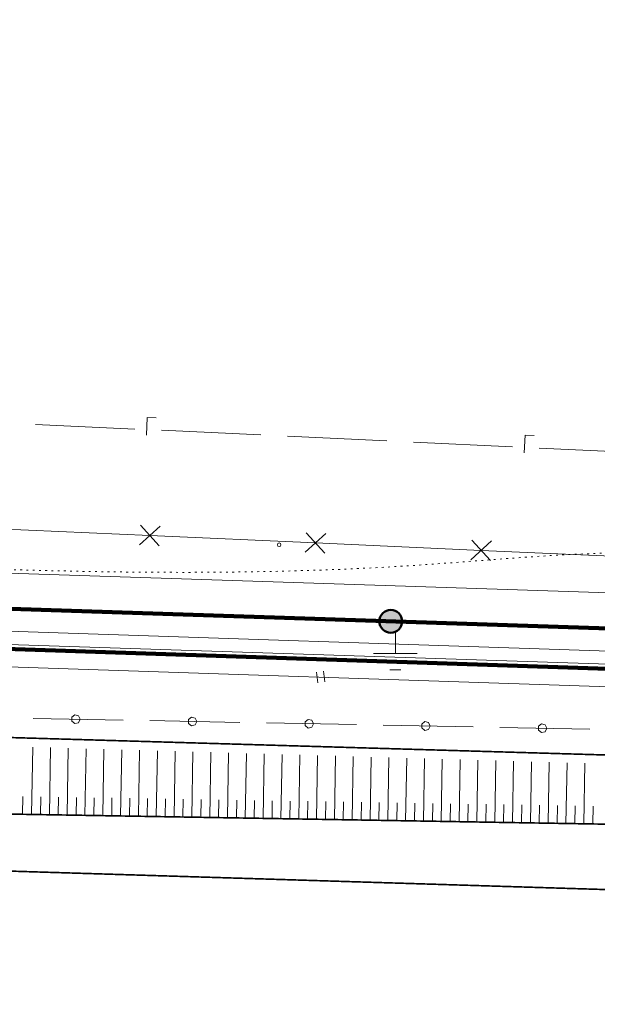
# Model space of a CAD drawing. Header units: millimetres. Extents: x 0 to 1188, y 0 to 841.
# Tile 37 of 76: x 393 to 458, y 619 to 730. Entities that reach past the tile are written whole.
import ezdxf

# ---------------------------------------------------------------- set-up
doc = ezdxf.new("R2010")
doc.units = ezdxf.units.MM
for name, pattern in [('K5LT32789', [0]), ('K5LT32797', [0]), ('K5LT32807', [2, 1, -1]), ('K5LT32809', [0]), ('K5LT32813', [0]), ('K5LT32817', [0.7000000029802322, 0.2000000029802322, -0.5]), ('K5LT32822', [0]), ('K5LT32824', [0]), ('K5LT32825', [0.9500000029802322, 0.2000000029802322, -0.75]), ('K5LT_BASIC', [0]), ('K5LT_THIN', [0])]:
    doc.linetypes.add(name, pattern=pattern)
doc.layers.add('Системный слой', color=7, linetype='Continuous')
doc.layers.add('Слой 1', color=7, linetype='Continuous')
doc.styles.add('KDIMTEXTSTYLE', font='GOST_AU.SHX', dxfattribs={"width": 0.96, "oblique": 15, "height": 5})
doc.dimstyles.new('KDIMSTYLE (0.00)', dxfattribs={"dimtxt": 5, "dimasz": 1, "dimexe": 2, "dimexo": 0, "dimgap": 1, "dimtad": 1, "dimlfac": 500, "dimtxsty": 'KDIMTEXTSTYLE', "dimsah": 1, "dimcen": 0, "dimdle": 1, "dimadec": 0, "dimazin": 0, "dimtfac": 0.667, "dimtmove": 0, "dimatfit": 3, "dimfxl": 1, "dimtvp": 1, "dimtolj": 1, "dimtzin": 0, "dimarcsym": 0})

# ---------------------------------------------------------------- blocks, each defined once
blk = doc.blocks.new('KDIMARROW_03')
at = {"layer": 'Системный слой', "color": 0, "linetype": 'K5LT_THIN', "lineweight": 18}
for p, q in [((-1.060500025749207, -1.060500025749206), (1.060500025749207, 1.060500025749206)), ((0, 0), (-1, 0)), ((0, 0), (2, -2.449212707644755e-16))]:
    blk.add_line(p, q, dxfattribs=at)
blk = doc.blocks.new('U20')
at = {"layer": 'Системный слой', "color": 7, "linetype": 'K5LT32813', "lineweight": 18}
for p, q in [((389.0699914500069, 672.6470337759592), (407.6709212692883, 671.8168272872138)), ((406.5210478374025, 670.7652118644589), (408.820794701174, 672.8684427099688)), ((406.6193058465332, 672.9667007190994), (408.7225366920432, 670.6669538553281)), ((425.1219776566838, 669.9350053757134), (427.4217245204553, 672.0382362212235)), ((425.2202356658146, 672.1364942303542), (427.3234665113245, 669.8367473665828)), ((407.6709212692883, 671.8168272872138), (426.2718510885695, 670.9866207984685)), ((426.2718510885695, 670.9866207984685), (444.8727809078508, 670.1564143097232)), ((443.7229074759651, 669.1047988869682), (446.0226543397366, 671.2080297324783)), ((443.8211654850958, 671.3062877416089), (445.9243963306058, 669.0065408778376)), ((444.8727809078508, 670.1564143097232), (463.4737107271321, 669.326207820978))]:
    blk.add_line(p, q, dxfattribs=at)
blk = doc.blocks.new('U26')
at = {"layer": 'Системный слой', "color": 6, "linetype": 'K5LT32822', "lineweight": 18, "true_color": 0xff00ff}
for p, q in [((394.583360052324, 651.2914194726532), (404.6779781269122, 651.0963689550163)), ((398.9169500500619, 651.4186251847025), (398.915326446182, 650.9827383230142)), ((399.2599543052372, 651.6876011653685), (398.9169500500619, 651.4186251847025)), ((399.6836559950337, 651.5852445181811), (399.2599543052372, 651.6876011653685)), ((399.6807698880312, 650.8104120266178), (399.8660418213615, 651.1893462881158)), ((399.8660418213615, 651.1893462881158), (399.6836559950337, 651.5852445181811)), ((407.6774182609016, 651.038413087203), (417.7720363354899, 650.8433625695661)), ((412.0110082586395, 651.1656187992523), (412.0093846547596, 650.7297319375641)), ((412.3540125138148, 651.4345947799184), (412.0110082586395, 651.1656187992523)), ((412.7777142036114, 651.3322381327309), (412.3540125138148, 651.4345947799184)), ((412.9601000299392, 650.9363399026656), (412.7777142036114, 651.3322381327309)), ((425.4480707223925, 651.1815883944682), (425.1050664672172, 650.9126124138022)), ((425.871772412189, 651.0792317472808), (425.4480707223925, 651.1815883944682)), ((426.0541582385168, 650.6833335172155), (425.871772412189, 651.0792317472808)), ((398.915326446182, 650.9827383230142), (399.2563174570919, 650.7112145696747)), ((399.2563174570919, 650.7112145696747), (399.6807698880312, 650.8104120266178)), ((412.0093846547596, 650.7297319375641), (412.3503756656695, 650.4582081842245)), ((412.3503756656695, 650.4582081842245), (412.7748280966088, 650.5574056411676)), ((412.7748280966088, 650.5574056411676), (412.9601000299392, 650.9363399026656)), ((420.7714764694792, 650.7854067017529), (430.8660945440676, 650.590356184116)), ((425.1050664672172, 650.9126124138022), (425.1034428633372, 650.476725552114)), ((425.1034428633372, 650.476725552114), (425.4444338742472, 650.2052017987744)), ((425.4444338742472, 650.2052017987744), (425.8688863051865, 650.3043992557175)), ((425.8688863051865, 650.3043992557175), (426.0541582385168, 650.6833335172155)), ((433.8655346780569, 650.5324003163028), (443.9601527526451, 650.3373497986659)), ((438.1991246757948, 650.6596060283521), (438.1975010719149, 650.2237191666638)), ((438.1975010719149, 650.2237191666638), (438.5384920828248, 649.9521954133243)), ((438.5421289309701, 650.9285820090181), (438.1991246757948, 650.6596060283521)), ((438.5384920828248, 649.9521954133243), (438.9629445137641, 650.0513928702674)), ((438.9658306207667, 650.8262253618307), (438.5421289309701, 650.9285820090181)), ((438.9629445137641, 650.0513928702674), (439.1482164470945, 650.4303271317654)), ((439.1482164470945, 650.4303271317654), (438.9658306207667, 650.8262253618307)), ((446.9595928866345, 650.2793939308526), (457.0542109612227, 650.0843434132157)), ((451.2931828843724, 650.4065996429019), (451.2915592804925, 649.9707127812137)), ((451.2915592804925, 649.9707127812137), (451.6325502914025, 649.6991890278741)), ((451.6361871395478, 650.675575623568), (451.2931828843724, 650.4065996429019)), ((452.0598888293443, 650.5732189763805), (451.6361871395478, 650.675575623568)), ((452.0570027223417, 649.7983864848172), (452.2422746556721, 650.1773207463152)), ((452.2422746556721, 650.1773207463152), (452.0598888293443, 650.5732189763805)), ((451.6325502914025, 649.6991890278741), (452.0570027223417, 649.7983864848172))]:
    blk.add_line(p, q, dxfattribs=at)
blk = doc.blocks.new('U450')
at = {"layer": 'Системный слой', "color": 7, "linetype": 'K5LT32797', "lineweight": 18}
for p, q in [((427.3234740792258, 655.3964686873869), (427.1750447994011, 656.5872536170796)), ((426.5296174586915, 655.2975158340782), (426.3811881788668, 656.4883007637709))]:
    blk.add_line(p, q, dxfattribs=at)
blk = doc.blocks.new('U534')
at = {"layer": 'Системный слой', "color": 11, "linetype": 'K5LT32824', "lineweight": 18, "true_color": 0xff8040}
for p, q in [((394.8519152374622, 684.2991504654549), (405.9914396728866, 683.7752500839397)), ((407.3032590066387, 683.0795208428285), (407.3972166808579, 685.0773124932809)), ((407.3972166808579, 685.0773124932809), (408.3961123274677, 685.030333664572)), ((408.988127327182, 683.6343135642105), (420.1276517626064, 683.1104131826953)), ((449.7118952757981, 681.085010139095), (449.8058529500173, 683.0828017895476)), ((449.8058529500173, 683.0828017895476), (450.8047485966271, 683.0358229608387)), ((423.1243394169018, 682.9694766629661), (434.2638638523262, 682.4455762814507)), ((437.2605515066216, 682.3046397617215), (448.400075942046, 681.7807393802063)), ((451.3967635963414, 681.6398028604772), (462.5362880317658, 681.115902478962))]:
    blk.add_line(p, q, dxfattribs=at)
blk = doc.blocks.new('U550')
at = {"layer": 'Системный слой', "color": 1, "linetype": 'K5LT32809', "lineweight": 18, "true_color": 0xff0000}
for p, q in [((243.0450799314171, 672.4943072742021), (492.9232675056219, 664.2771037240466)), ((242.7821433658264, 664.4986294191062), (496.5602028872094, 656.1531792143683))]:
    blk.add_line(p, q, dxfattribs=at)
blk = doc.blocks.new('U552')
at = {"layer": 'Системный слой', "color": 1, "linetype": 'K5LT32809', "lineweight": 18, "true_color": 0xff0000}
for p, q in [((252.3581339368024, 665.7167391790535), (535.7675398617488, 656.3139077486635)), ((254.2200022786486, 661.6527660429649), (537.6368890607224, 652.2496864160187))]:
    blk.add_line(p, q, dxfattribs=at)
blk = doc.blocks.new('U1236')
at = {"layer": 'Системный слой'}
h = blk.add_hatch(color=7, dxfattribs=at)
h.paths.add_polyline_path([(434.7251677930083, 662.1887765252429), (434.2029244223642, 663.3519131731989), (434.1453317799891, 663.3243007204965), (434.089194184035, 663.2938387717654), (434.0346525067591, 663.2606037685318), (433.9818436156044, 663.2246791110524), (433.9309000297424, 663.1861549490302), (433.8819495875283, 663.1451279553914), (433.8351151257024, 663.1017010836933), (433.7905141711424, 663.0559833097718), (433.7482586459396, 663.0080893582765), (433.7084545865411, 662.958139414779), (433.6712018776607, 662.9062588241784), (433.6365940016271, 662.8525777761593), (433.6047178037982, 662.7972309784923), (433.5756532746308, 662.7403573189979), (433.5494733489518, 662.6820995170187), (433.5262437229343, 662.6226037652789), (433.5060226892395, 662.5620193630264), (433.488860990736, 662.5004983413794), (433.4748016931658, 662.4381950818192), (433.4638800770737, 662.3752659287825), (433.4561235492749, 662.311868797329), (433.4515515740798, 662.2481627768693), (433.4501756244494, 662.1843077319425), (433.451999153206, 662.1204639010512), (433.4570175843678, 662.0567914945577), (433.4652183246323, 661.9934502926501), (433.476580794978, 661.9305992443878), (433.4910764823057, 661.8683960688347), (433.5086690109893, 661.8069968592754), (433.5293142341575, 661.7465556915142), (433.5529603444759, 661.6872242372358), (433.5795480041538, 661.629151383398), (433.6090104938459, 661.5724828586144), (433.6412738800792, 661.5173608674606), (433.6762572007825, 661.463923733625), (433.7138726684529, 661.4123055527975), (433.7540258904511, 661.3626358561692), (433.7966161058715, 661.3150392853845), (433.8415364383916, 661.2696352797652), (433.8886741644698, 661.2265377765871), (433.9379109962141, 661.1858549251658), (433.9891233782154, 661.1476888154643), (434.0421827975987, 661.1121352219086), (434.0969561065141, 661.0792833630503), (434.1533058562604, 661.0492156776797), (434.2110906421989, 661.0220076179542), (434.2701654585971, 660.9977274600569), (434.3303820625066, 660.9764361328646), (434.3915893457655, 660.9581870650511), (434.4536337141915, 660.9430260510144), (434.5163594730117, 660.9309911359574), (434.5796092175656, 660.9221125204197), (434.6432242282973, 660.9164124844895), (434.7070448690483, 660.9139053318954), (434.77091098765, 660.914597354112), (434.8346623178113, 660.9184868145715), (434.8981388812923, 660.9255639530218), (434.9611813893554, 660.9358110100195), (435.0236316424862, 660.9492022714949), (435.0853329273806, 660.9657041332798), (435.1461304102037, 660.985275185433), (435.2058715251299, 661.0078663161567), (435.2431486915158, 661.0237354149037)])
h.paths.add_polyline_path([(435.41553330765, 663.2607002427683), (435.3609869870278, 663.293927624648), (435.3048451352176, 663.3243817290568), (435.2472486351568, 663.3519861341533), (435.1883420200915, 663.3766715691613), (435.1282731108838, 663.3983760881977), (435.0671926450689, 663.4170452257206), (435.0052538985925, 663.4326321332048), (434.9426123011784, 663.4450976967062), (434.8794250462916, 663.4544106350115), (434.8158506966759, 663.4605475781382), (434.7520487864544, 663.4634931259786), (434.688179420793, 663.4632398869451), (434.6244028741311, 663.4597884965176), (434.5608791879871, 663.453147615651), (434.4977677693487, 663.4433339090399), (434.4352269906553, 663.4303720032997), (434.3734137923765, 663.4142944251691), (434.3124832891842, 663.3951415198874), (434.2525883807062, 663.3729613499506), (434.2029670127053, 663.3519322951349), (434.7251677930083, 662.1887765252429), (435.243148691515, 661.0237354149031), (435.3008420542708, 661.0511367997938), (435.3570908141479, 661.0813929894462), (435.4117538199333, 661.1144280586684), (435.4646938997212, 661.1501591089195), (435.5157782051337, 661.1884964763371), (435.5648785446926, 661.2293439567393), (435.6118717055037, 661.2725990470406), (435.6566397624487, 661.3181532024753), (435.6990703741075, 661.36589210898), (435.7390570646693, 661.4156959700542), (435.776499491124, 661.4674398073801), (435.8113036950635, 661.5209937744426), (435.8433823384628, 661.5762234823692), (435.8726549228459, 661.6329903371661), (435.8990479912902, 661.6911518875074), (435.92249531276, 661.7505621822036), (435.9429380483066, 661.8110721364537), (435.9603248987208, 661.8725299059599), (435.9746122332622, 661.9347812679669), (435.9857641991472, 661.9976700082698), (435.9937528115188, 662.0610383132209), (435.9985580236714, 662.1247271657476), (436.0001677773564, 662.1885767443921), (435.9985780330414, 662.2524268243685), (435.9937927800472, 662.3161171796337), (435.9858240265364, 662.3794879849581), (435.9746917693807, 662.4423802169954), (435.96042394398, 662.5046360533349), (435.9430563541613, 662.5660992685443), (435.9226325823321, 662.6266156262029), (435.8992038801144, 662.6860332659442), (435.8728290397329, 662.7442030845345), (435.843574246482, 662.8009791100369), (435.8115129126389, 662.8562188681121), (435.7767254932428, 662.9097837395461), (435.7392992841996, 662.9615393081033), (435.6993282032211, 663.0113556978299), (435.6569125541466, 663.0591078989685), (435.6121587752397, 663.1046760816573), (435.5651791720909, 663.1479458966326), (435.5160916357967, 663.1888087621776), (435.4650193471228, 663.2271621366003)])
at = {"layer": 'Системный слой', "color": 7, "linetype": 'K5LT_BASIC', "lineweight": 50}
blk.add_circle((434.7251677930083, 662.1887765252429), 1.275, dxfattribs=at)
blk = doc.blocks.new('U1297')
at = {"layer": 'Системный слой', "color": 7, "linetype": 'K5LT_THIN', "lineweight": 18}
for p, q in [((435.2431486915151, 661.0237354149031), (435.2431486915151, 658.5704362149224)), ((435.2431486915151, 658.5704362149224), (432.7898494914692, 658.5704362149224)), ((435.2431486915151, 657.6504490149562), (433.7098366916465, 657.6504490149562)), ((435.2431486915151, 658.5704362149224), (437.6964478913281, 658.5704362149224)), ((435.2431486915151, 657.6504490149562), (436.7764606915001, 657.6504490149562)), ((435.2431486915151, 656.7304618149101), (434.6298238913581, 656.7304618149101)), ((435.2431486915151, 656.7304618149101), (435.8564734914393, 656.7304618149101))]:
    blk.add_line(p, q, dxfattribs=at)

msp = doc.modelspace()

# ---------------------------------------------------------------- linework, layer by layer
at = {"layer": 'Системный слой', "color": 7, "linetype": 'K5LT32797', "lineweight": 18}
for p, q in [((394.3983305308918, 640.5102764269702), (394.5262844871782, 648.0699558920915)), ((396.3980441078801, 640.4764295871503), (396.52557996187, 648.0114070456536)), ((398.3977576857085, 640.4425827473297), (398.5248754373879, 647.9528581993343)), ((400.3974712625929, 640.4087359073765), (400.5241709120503, 647.8943093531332)), ((402.397184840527, 640.3748890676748), (402.5234663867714, 647.8357605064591)), ((404.3968984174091, 640.3410422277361), (404.5227618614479, 647.77721166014)), ((406.3966119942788, 640.3071953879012), (406.5220573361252, 647.7186628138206)), ((408.3963255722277, 640.2733485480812), (408.5213528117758, 647.6601139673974)), ((410.3960391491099, 640.2395017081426), (410.5206482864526, 647.6015651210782)), ((412.3957527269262, 640.2056548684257), (412.5199437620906, 647.5430162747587)), ((414.3954663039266, 640.1718080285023), (414.5192392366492, 647.4844674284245)), ((416.3951798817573, 640.1379611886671), (416.5185347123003, 647.4259185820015)), ((418.3948934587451, 640.1041143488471), (418.5178301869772, 647.3673697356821)), ((420.3946070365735, 640.070267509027), (420.5171256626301, 647.3088208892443)), ((422.3943206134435, 640.036420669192), (422.5164211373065, 647.250272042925)), ((424.3940341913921, 640.0025738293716), (424.515716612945, 647.1917231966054)), ((426.3937477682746, 639.9687269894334), (426.5150120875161, 647.1331743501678)), ((428.3934613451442, 639.9348801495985), (428.514307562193, 647.0746255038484)), ((430.3931749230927, 639.9010333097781), (430.5136030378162, 647.0160766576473)), ((432.3928884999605, 639.8671864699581), (432.5128985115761, 646.9575278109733)), ((434.3926020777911, 639.833339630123), (434.5121939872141, 646.8989789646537)), ((436.3923156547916, 639.7994927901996), (436.5114894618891, 646.8404301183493)), ((438.3920292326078, 639.7656459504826), (438.510784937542, 646.7818812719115)), ((440.3917428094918, 639.7317991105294), (440.5100804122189, 646.7233324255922)), ((442.391456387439, 639.697952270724), (442.5093758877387, 646.6647835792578)), ((444.3911699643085, 639.6641054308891), (444.5086713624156, 646.6062347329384)), ((446.3908835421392, 639.6302585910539), (446.5079668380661, 646.5476858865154)), ((448.3905971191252, 639.5964117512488), (448.507262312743, 646.4891370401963)), ((450.3903106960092, 639.5625649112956), (450.5065577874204, 646.4305881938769)), ((452.390024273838, 639.5287180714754), (452.5058532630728, 646.3720393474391)), ((454.3897378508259, 639.4948712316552), (454.5051487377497, 646.3134905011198)), ((456.3894514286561, 639.46102439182), (456.5044442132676, 646.2549416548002)), ((393.3984737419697, 640.5271998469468), (393.4323205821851, 642.5269134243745)), ((395.398187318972, 640.4933530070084), (395.4320341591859, 642.4930665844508)), ((397.3979008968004, 640.4595061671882), (397.4317477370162, 642.4592197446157)), ((399.3976144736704, 640.4256593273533), (399.4314613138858, 642.4253729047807)), ((401.3973280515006, 640.3918124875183), (401.4311748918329, 642.3915260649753)), ((403.3970416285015, 640.3579656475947), (403.4308884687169, 642.3576792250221)), ((405.3967552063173, 640.3241188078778), (405.4306020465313, 642.3238323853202)), ((407.3964687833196, 640.2902719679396), (407.4303156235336, 642.2899855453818)), ((409.396182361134, 640.2564251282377), (409.4300292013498, 642.2561387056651)), ((411.395895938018, 640.2225782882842), (411.429742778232, 642.2222918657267)), ((413.395609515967, 640.1887314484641), (413.429456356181, 642.1884450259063)), ((415.3953230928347, 640.1548846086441), (415.4291699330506, 642.1545981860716)), ((417.3950366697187, 640.1210377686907), (417.428883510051, 642.1207513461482)), ((419.3947502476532, 640.0871909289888), (419.4285970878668, 642.086904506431)), ((421.3944638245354, 640.0533440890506), (421.4283106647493, 642.0530576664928)), ((423.3941774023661, 640.0194972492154), (423.4280242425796, 642.0192108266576)), ((425.393890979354, 639.9856504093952), (425.4277378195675, 641.9853639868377)), ((427.3936045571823, 639.9518035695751), (427.4274513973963, 641.9515171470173)), ((429.3933181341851, 639.9179567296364), (429.427164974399, 641.9176703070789)), ((431.393031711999, 639.8841098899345), (431.4268785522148, 641.8838234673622)), ((433.392745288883, 639.8502630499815), (433.426592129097, 641.8499766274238)), ((435.3924588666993, 639.8164162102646), (435.4263057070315, 641.8161297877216)), ((437.3921724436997, 639.782569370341), (437.4260192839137, 641.7822829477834)), ((439.3918860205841, 639.748722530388), (439.4257328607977, 641.7484361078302)), ((441.3915995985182, 639.7148756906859), (441.4254464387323, 641.7145892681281)), ((443.3913131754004, 639.6810288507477), (443.4251600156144, 641.6807424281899)), ((445.3910267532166, 639.6471820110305), (445.4248735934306, 641.6468955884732)), ((447.3907403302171, 639.6133351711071), (447.4245871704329, 641.6130487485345)), ((449.3904539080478, 639.5794883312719), (449.4243007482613, 641.5792019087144)), ((451.3901674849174, 639.5456414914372), (451.4240143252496, 641.5453550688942)), ((453.389881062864, 639.5117946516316), (453.4237279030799, 641.511508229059)), ((455.3895946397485, 639.4779478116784), (455.4234414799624, 641.4776613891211)), ((457.3893082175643, 639.4441009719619), (457.4231550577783, 641.4438145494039))]:
    msp.add_line(p, q, dxfattribs=at)
at = {"layer": 'Системный слой', "color": 7, "linetype": 'K5LT_BASIC', "const_width": 0.45}
msp.add_lwpolyline([(242.9136116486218, 668.4964683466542), (496.6916711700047, 660.1510181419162), (506.3823040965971, 827.9695035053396)], dxfattribs=at)
at = {"layer": 'Системный слой', "color": 7, "linetype": 'K5LT32807', "const_width": 0.18}
msp.add_lwpolyline([(118.3096753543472, 644.0943389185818), (151.4283063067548, 642.9923553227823), (155.8630303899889, 645.3126415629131), (158.1950740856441, 648.5157595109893), (161.4117488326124, 664.1517053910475), (168.7372871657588, 717.289868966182), (172.2299603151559, 716.8706622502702), (169.6196767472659, 662.1556243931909), (169.8001806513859, 649.0009332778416), (173.1466316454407, 644.4491168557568), (178.8918787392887, 640.9819152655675), (196.8835891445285, 640.1932729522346), (548.0477276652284, 629.3156077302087), (569.8764242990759, 628.6394417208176)], dxfattribs=at)
at = {"layer": 'Системный слой', "color": 7, "linetype": 'K5LT32789', "const_width": 0.18}
msp.add_lwpolyline([(492.0557988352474, 653.5660762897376), (493.1601086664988, 645.1543562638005), (491.4722900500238, 641.075887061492), (488.5615665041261, 638.4614975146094), (469.0640723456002, 639.2464957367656), (197.0415414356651, 643.8507066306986), (182.2121582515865, 644.6383115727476), (176.0161779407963, 647.3159296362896), (174.3787758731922, 651.6594867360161), (174.2970403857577, 655.9617189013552)], dxfattribs=at)
at = {"layer": 'Системный слой', "color": 7, "linetype": 'K5LT32825', "const_width": 0.18}
msp.add_lwpolyline([(175.9235807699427, 655.7811809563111), (178.3403927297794, 652.0117583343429), (198.8039738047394, 650.9441259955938), (277.8646277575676, 652.4867907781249), (469.5442995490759, 646.8735015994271), (486.8092153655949, 646.7923920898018), (488.8636288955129, 648.0689849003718), (491.1290330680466, 652.2066698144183)], dxfattribs=at)
at = {"layer": 'Системный слой', "color": 7, "linetype": 'K5LT32797', "lineweight": 18}
msp.add_circle((422.200067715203, 670.7838201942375), 0.2, dxfattribs=at)
at = {"layer": 'Системный слой', "color": 7, "linetype": 'K5LT32817', "lineweight": 18}
msp.add_open_spline([(296.6398464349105, 672.3603943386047), (315.5897031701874, 671.4814129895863), (362.1337231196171, 669.3224876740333), (428.3296205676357, 665.7824110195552), (468.7108960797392, 671.8029625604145), (488.505460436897, 666.6567158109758), (488.6848870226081, 667.0789251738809), (489.4737629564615, 670.6354754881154), (491.3170342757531, 684.840474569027), (492.6909706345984, 704.1140851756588), (494.2517072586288, 742.9868682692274), (501.4489923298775, 776.0456128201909), (501.8670994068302, 810.2913873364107), (501.999681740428, 821.6458583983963), (502.0627387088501, 827.8750355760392)], degree=3, knots=[0, 0, 0, 0, 28.6293422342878, 70.31845647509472, 95.72845905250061, 95.98632292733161, 96.13466767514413, 96.33432352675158, 101.6150198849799, 117.2232418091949, 125.5682435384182, 159.8720277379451, 167.556617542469, 176.8998450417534, 176.8998450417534, 176.8998450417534, 176.8998450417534], dxfattribs=at)
at = {"layer": 'Слой 1', "color": 7, "linetype": 'K5LT_BASIC', "const_width": 0.45}
msp.add_lwpolyline([(241.902139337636, 650.2430813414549), (251.8053143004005, 649.9675143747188), (252.291815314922, 663.717839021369), (537.7032076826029, 654.2485865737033), (538.075894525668, 666.0301200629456)], dxfattribs=at)

# ---------------------------------------------------------------- block references
at = {"layer": 'Системный слой'}
for name in ['U26', 'U550', 'U534', 'U20', 'U552', 'U1236', 'U1297', 'U450']:
    msp.add_blockref(name, (0, 0), dxfattribs=at)

# ---------------------------------------------------------------- dimensions: what is measured, and where the dimension line sits
at = {"layer": 'Системный слой', "color": 7}
msp.add_angular_dim_2l(base=(500.8792356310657, 655.5428946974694), line1=((493.6271793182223, 655.7109214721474), (351.4974587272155, 660.4264382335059)), line2=((493.6271793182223, 655.7109214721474), (497.7204294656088, 675.8432037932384)), location=(499.3196681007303, 660.207156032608), dimstyle='KDIMSTYLE (0.00)', override={"dimpost": '\\H2.0;\\W0.965;\\Q0;<>', "dimblk1": 'KDIMARROW_03', "dimblk2": 'KDIMARROW_03', "dimclrt": 7, "dimtolj": 1}, dxfattribs=at).render()
at = {"layer": 'Слой 1', "color": 7}
msp.add_angular_dim_2l(base=(537.9969039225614, 661.3006853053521), line1=((537.7032076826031, 654.2485865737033), (538.075894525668, 666.0301200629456)), line2=((537.7032076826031, 654.2485865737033), (254.2907203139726, 663.6515202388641)), location=(542.853144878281, 659.0752314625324), dimstyle='KDIMSTYLE (0.00)', override={"dimpost": '\\H2.0;\\W0.965;\\Q0;<>', "dimblk1": 'KDIMARROW_03', "dimblk2": 'KDIMARROW_03', "dimclrt": 7, "dimtolj": 1}, dxfattribs=at).render()

doc.saveas('drawing.dxf')
